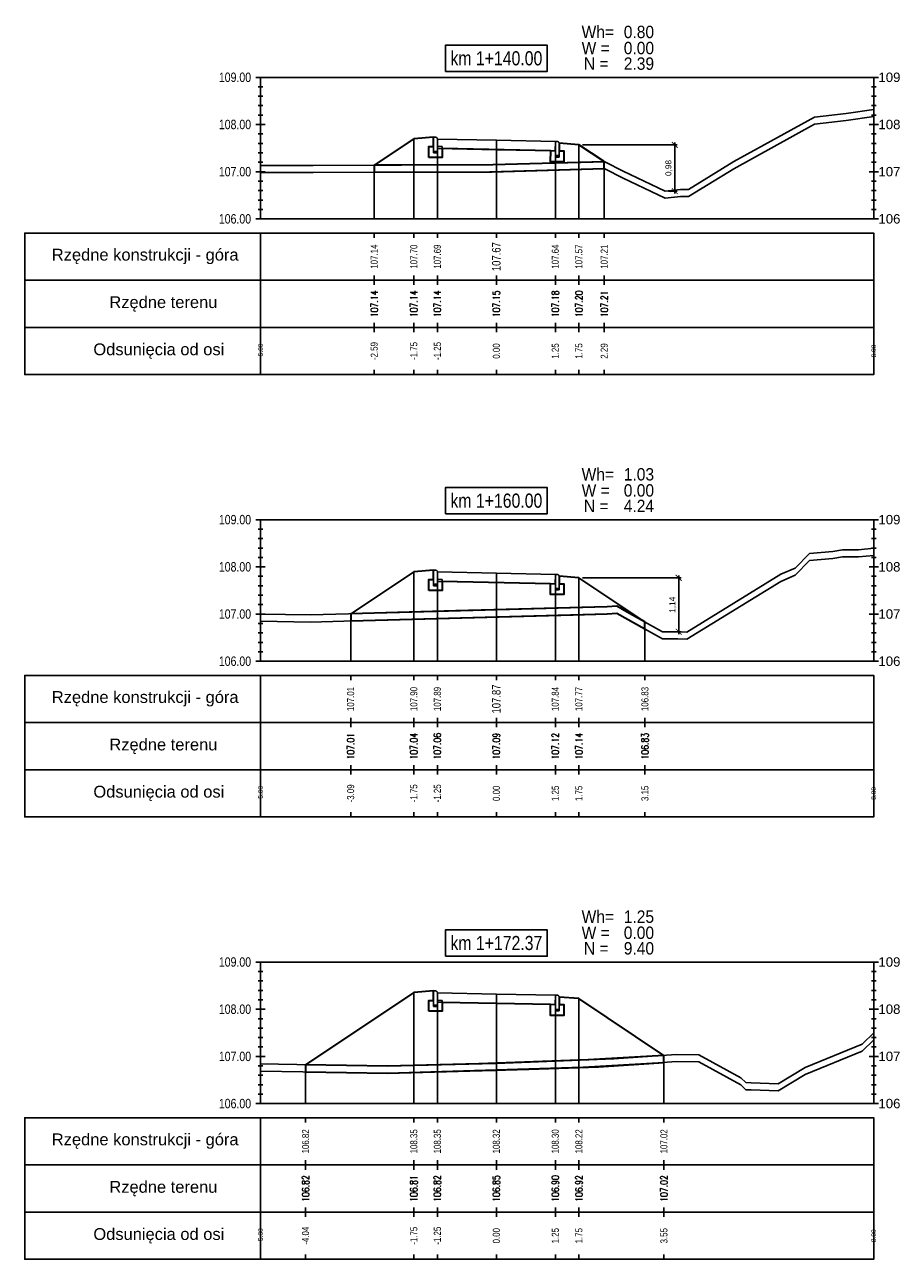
# Model space of a CAD drawing. Extents: x 7537626 to 7538805, y 5722894 to 5725486.
# Tile 62 of 105: x 7538436 to 7538455, y 5725456 to 5725482. Entities that reach past the tile are written whole.
import ezdxf

# ---------------------------------------------------------------- set-up
doc = ezdxf.new("R2010")
doc.units = 0
doc.header["$PDMODE"] = 35
doc.header["$PDSIZE"] = 0.3
for name, color, linetype in [('C-DROGI-PROFILE', 7, 'Continuous'), ('C-DROGI-PROFILE-ETYKIETY', 7, 'Continuous'), ('C-DROGI-PRZEKROJE-ETYKIETY', 7, 'Continuous'), ('C-POPRZECZKA-przekrój', 2, 'Continuous'), ('C-POPRZECZKA-widok', 1, 'Continuous')]:
    doc.layers.add(name, color=color, linetype=linetype)
for name, color, linetype, true_color in [('C-humus', 7, 'Continuous', 0x003df5), ('C-Teren', 7, 'Continuous', 0x008521), ('poprzeczki', 7, 'Continuous', 0x0000d6)]:
    doc.layers.add(name, color=color, linetype=linetype, true_color=true_color)
doc.layers.add('D-1.pow. hum.', color=7, linetype='Continuous', lineweight=30, plot=False)
doc.layers.add('D-3.nasyp', color=4, linetype='Continuous', lineweight=30, plot=False)
doc.layers.add('D-roboty-ziemne-opis', color=2, linetype='Continuous', lineweight=30)
doc.styles.add('2mm08', font='arial.ttf', dxfattribs={"width": 0.8})
doc.styles.add('opis_50', font='arial.ttf', dxfattribs={"height": 0.125})
doc.styles.get("Standard").update_dxf_attribs({"font": 'arial.ttf'})
doc.dimstyles.new('OPIS_50', dxfattribs={"dimscale": 0.5, "dimtxt": 0.125, "dimasz": 0.25, "dimexe": 0.1, "dimexo": 0.15, "dimgap": 0.1, "dimtad": 1, "dimzin": 0, "dimtxsty": 'opis_50', "dimblk": 'ARCHTICK', "dimcen": 0.15, "dimdle": 0.1, "dimaunit": 2, "dimadec": 4, "dimazin": 0, "dimtfac": 1, "dimtmove": 0, "dimatfit": 3, "dimfxl": 1, "dimarcsym": 0})

# ---------------------------------------------------------------- blocks, each defined once
blk = doc.blocks.new('_ArchTick')
at = {"color": 0, "linetype": 'ByBlock', "const_width": 0.15}
blk.add_lwpolyline([(-0.5, -0.5), (0.5, 0.5)], dxfattribs=at)
blk = doc.blocks.new('*D31')
at = {"layer": 'Defpoints', "color": 0, "transparency": 16777216}
for p in [(7538448.225, 5725479.604), (7538450.05, 5725478.625), (7538450.258, 5725478.625)]:
    blk.add_point(p, dxfattribs=at)
at = {"layer": 'poprzeczki', "color": 0, "lineweight": -2, "transparency": 16777216}
for p, q in [((7538450.258, 5725479.654), (7538450.258, 5725478.575)), ((7538448.3, 5725479.604), (7538450.308, 5725479.604)), ((7538450.125, 5725478.625), (7538450.308, 5725478.625))]:
    blk.add_line(p, q, dxfattribs=at)
at = {"layer": 'poprzeczki', "color": 0, "lineweight": -2, "transparency": 16777216, "xscale": 0.125, "yscale": 0.125, "zscale": 0.125}
for p, rotation in [((7538450.258, 5725479.604), 90), ((7538450.258, 5725478.625), 270)]:
    blk.add_blockref('_ArchTick', p, dxfattribs=dict(at, rotation=rotation))
at = {"layer": 'poprzeczki', "color": 0, "transparency": 16777216, "insert": (7538450.133, 5725479.115), "char_height": 0.125, "attachment_point": 5, "rotation": 90, "style": 'opis_50'}
blk.add_mtext('0,98', dxfattribs=at)
blk = doc.blocks.new('*D92')
at = {"layer": 'Defpoints', "color": 0, "transparency": 16777216}
for p in [(7538448.225, 5725470.429), (7538450, 5725469.287), (7538450.34, 5725469.287)]:
    blk.add_point(p, dxfattribs=at)
at = {"layer": 'poprzeczki', "color": 0, "lineweight": -2, "transparency": 16777216}
for p, q in [((7538450.34, 5725470.479), (7538450.34, 5725469.237)), ((7538448.3, 5725470.429), (7538450.39, 5725470.429)), ((7538450.075, 5725469.287), (7538450.39, 5725469.287))]:
    blk.add_line(p, q, dxfattribs=at)
at = {"layer": 'poprzeczki', "color": 0, "lineweight": -2, "transparency": 16777216, "xscale": 0.125, "yscale": 0.125, "zscale": 0.125}
for p, rotation in [((7538450.34, 5725470.429), 90), ((7538450.34, 5725469.287), 270)]:
    blk.add_blockref('_ArchTick', p, dxfattribs=dict(at, rotation=rotation))
at = {"layer": 'poprzeczki', "color": 0, "transparency": 16777216, "insert": (7538450.215, 5725469.858), "char_height": 0.125, "attachment_point": 5, "rotation": 90, "style": 'opis_50'}
blk.add_mtext('1,14', dxfattribs=at)

msp = doc.modelspace()

# ---------------------------------------------------------------- linework, layer by layer
at = {"layer": 'C-DROGI-PROFILE', "color": 7, "linetype": 'Continuous', "lineweight": -3}
for p, q in [((7538443.885, 5725477.736), (7538443.885, 5725477.636)), ((7538444.725, 5725477.736), (7538444.725, 5725477.636)), ((7538445.225, 5725477.736), (7538445.225, 5725477.636)), ((7538446.475, 5725477.736), (7538446.475, 5725477.636)), ((7538447.725, 5725477.736), (7538447.725, 5725477.636)), ((7538448.225, 5725477.736), (7538448.225, 5725477.636)), ((7538448.761, 5725477.736), (7538448.761, 5725477.636)), ((7538443.885, 5725476.736), (7538443.885, 5725476.836)), ((7538443.885, 5725476.736), (7538443.885, 5725476.636)), ((7538444.725, 5725476.736), (7538444.725, 5725476.836)), ((7538444.725, 5725476.736), (7538444.725, 5725476.636)), ((7538445.225, 5725476.736), (7538445.225, 5725476.836)), ((7538445.225, 5725476.736), (7538445.225, 5725476.636)), ((7538446.475, 5725476.736), (7538446.475, 5725476.836)), ((7538446.475, 5725476.736), (7538446.475, 5725476.636)), ((7538447.725, 5725476.736), (7538447.725, 5725476.836)), ((7538447.725, 5725476.736), (7538447.725, 5725476.636)), ((7538448.225, 5725476.736), (7538448.225, 5725476.836)), ((7538448.225, 5725476.736), (7538448.225, 5725476.636)), ((7538448.761, 5725476.736), (7538448.761, 5725476.836)), ((7538448.761, 5725476.736), (7538448.761, 5725476.636)), ((7538443.885, 5725475.736), (7538443.885, 5725475.836)), ((7538443.885, 5725475.736), (7538443.885, 5725475.636)), ((7538444.725, 5725475.736), (7538444.725, 5725475.836)), ((7538444.725, 5725475.736), (7538444.725, 5725475.636)), ((7538445.225, 5725475.736), (7538445.225, 5725475.836)), ((7538445.225, 5725475.736), (7538445.225, 5725475.636)), ((7538446.475, 5725475.736), (7538446.475, 5725475.836)), ((7538446.475, 5725475.736), (7538446.475, 5725475.636)), ((7538447.725, 5725475.736), (7538447.725, 5725475.836)), ((7538447.725, 5725475.736), (7538447.725, 5725475.636)), ((7538448.225, 5725475.736), (7538448.225, 5725475.836)), ((7538448.225, 5725475.736), (7538448.225, 5725475.636)), ((7538448.761, 5725475.736), (7538448.761, 5725475.836)), ((7538448.761, 5725475.736), (7538448.761, 5725475.636)), ((7538443.885, 5725474.736), (7538443.885, 5725474.836)), ((7538444.725, 5725474.736), (7538444.725, 5725474.836)), ((7538445.225, 5725474.736), (7538445.225, 5725474.836)), ((7538446.475, 5725474.736), (7538446.475, 5725474.836)), ((7538447.725, 5725474.736), (7538447.725, 5725474.836)), ((7538448.225, 5725474.736), (7538448.225, 5725474.836)), ((7538448.761, 5725474.736), (7538448.761, 5725474.836)), ((7538443.386, 5725468.361), (7538443.386, 5725468.261)), ((7538444.725, 5725468.361), (7538444.725, 5725468.261)), ((7538445.225, 5725468.361), (7538445.225, 5725468.261)), ((7538446.475, 5725468.361), (7538446.475, 5725468.261)), ((7538447.725, 5725468.361), (7538447.725, 5725468.261)), ((7538448.225, 5725468.361), (7538448.225, 5725468.261)), ((7538449.625, 5725468.361), (7538449.625, 5725468.261)), ((7538443.386, 5725467.361), (7538443.386, 5725467.461)), ((7538443.386, 5725467.361), (7538443.386, 5725467.261)), ((7538444.725, 5725467.361), (7538444.725, 5725467.461)), ((7538444.725, 5725467.361), (7538444.725, 5725467.261)), ((7538445.225, 5725467.361), (7538445.225, 5725467.461)), ((7538445.225, 5725467.361), (7538445.225, 5725467.261)), ((7538446.475, 5725467.361), (7538446.475, 5725467.461)), ((7538446.475, 5725467.361), (7538446.475, 5725467.261)), ((7538447.725, 5725467.361), (7538447.725, 5725467.461)), ((7538447.725, 5725467.361), (7538447.725, 5725467.261)), ((7538448.225, 5725467.361), (7538448.225, 5725467.461)), ((7538448.225, 5725467.361), (7538448.225, 5725467.261)), ((7538449.625, 5725467.361), (7538449.625, 5725467.461)), ((7538449.625, 5725467.361), (7538449.625, 5725467.261)), ((7538443.386, 5725466.361), (7538443.386, 5725466.461)), ((7538443.386, 5725466.361), (7538443.386, 5725466.261)), ((7538444.725, 5725466.361), (7538444.725, 5725466.461)), ((7538444.725, 5725466.361), (7538444.725, 5725466.261)), ((7538445.225, 5725466.361), (7538445.225, 5725466.461)), ((7538445.225, 5725466.361), (7538445.225, 5725466.261)), ((7538446.475, 5725466.361), (7538446.475, 5725466.461)), ((7538446.475, 5725466.361), (7538446.475, 5725466.261)), ((7538447.725, 5725466.361), (7538447.725, 5725466.461)), ((7538447.725, 5725466.361), (7538447.725, 5725466.261)), ((7538448.225, 5725466.361), (7538448.225, 5725466.461)), ((7538448.225, 5725466.361), (7538448.225, 5725466.261)), ((7538449.625, 5725466.361), (7538449.625, 5725466.461)), ((7538449.625, 5725466.361), (7538449.625, 5725466.261)), ((7538443.386, 5725465.361), (7538443.386, 5725465.461)), ((7538444.725, 5725465.361), (7538444.725, 5725465.461)), ((7538445.225, 5725465.361), (7538445.225, 5725465.461)), ((7538446.475, 5725465.361), (7538446.475, 5725465.461)), ((7538447.725, 5725465.361), (7538447.725, 5725465.461)), ((7538448.225, 5725465.361), (7538448.225, 5725465.461)), ((7538449.625, 5725465.361), (7538449.625, 5725465.461)), ((7538442.43, 5725458.986), (7538442.43, 5725458.886)), ((7538444.725, 5725458.986), (7538444.725, 5725458.886)), ((7538445.225, 5725458.986), (7538445.225, 5725458.886)), ((7538446.475, 5725458.986), (7538446.475, 5725458.886)), ((7538447.725, 5725458.986), (7538447.725, 5725458.886)), ((7538448.225, 5725458.986), (7538448.225, 5725458.886)), ((7538450.028, 5725458.986), (7538450.028, 5725458.886)), ((7538442.43, 5725457.986), (7538442.43, 5725458.086)), ((7538442.43, 5725457.986), (7538442.43, 5725457.886)), ((7538444.725, 5725457.986), (7538444.725, 5725458.086)), ((7538444.725, 5725457.986), (7538444.725, 5725457.886)), ((7538445.225, 5725457.986), (7538445.225, 5725458.086)), ((7538445.225, 5725457.986), (7538445.225, 5725457.886)), ((7538446.475, 5725457.986), (7538446.475, 5725458.086)), ((7538446.475, 5725457.986), (7538446.475, 5725457.886)), ((7538447.725, 5725457.986), (7538447.725, 5725458.086)), ((7538447.725, 5725457.986), (7538447.725, 5725457.886)), ((7538448.225, 5725457.986), (7538448.225, 5725458.086)), ((7538448.225, 5725457.986), (7538448.225, 5725457.886)), ((7538450.028, 5725457.986), (7538450.028, 5725458.086)), ((7538450.028, 5725457.986), (7538450.028, 5725457.886)), ((7538442.43, 5725456.986), (7538442.43, 5725457.086)), ((7538442.43, 5725456.986), (7538442.43, 5725456.886)), ((7538444.725, 5725456.986), (7538444.725, 5725457.086)), ((7538444.725, 5725456.986), (7538444.725, 5725456.886)), ((7538445.225, 5725456.986), (7538445.225, 5725457.086)), ((7538445.225, 5725456.986), (7538445.225, 5725456.886)), ((7538446.475, 5725456.986), (7538446.475, 5725457.086)), ((7538446.475, 5725456.986), (7538446.475, 5725456.886)), ((7538447.725, 5725456.986), (7538447.725, 5725457.086)), ((7538447.725, 5725456.986), (7538447.725, 5725456.886)), ((7538448.225, 5725456.986), (7538448.225, 5725457.086)), ((7538448.225, 5725456.986), (7538448.225, 5725456.886)), ((7538450.028, 5725456.986), (7538450.028, 5725457.086)), ((7538450.028, 5725456.986), (7538450.028, 5725456.886)), ((7538442.43, 5725455.986), (7538442.43, 5725456.086)), ((7538444.725, 5725455.986), (7538444.725, 5725456.086)), ((7538445.225, 5725455.986), (7538445.225, 5725456.086)), ((7538446.475, 5725455.986), (7538446.475, 5725456.086)), ((7538447.725, 5725455.986), (7538447.725, 5725456.086)), ((7538448.225, 5725455.986), (7538448.225, 5725456.086)), ((7538450.028, 5725455.986), (7538450.028, 5725456.086))]:
    msp.add_line(p, q, dxfattribs=at)
at = {"layer": 'C-DROGI-PROFILE', "color": 1, "linetype": 'Continuous', "lineweight": -3}
for points in [[(7538441.475, 5725476.736), (7538441.475, 5725477.736), (7538436.475, 5725477.736), (7538436.475, 5725476.736)], [(7538441.475, 5725476.736), (7538454.475, 5725476.736), (7538454.475, 5725477.736), (7538441.475, 5725477.736)], [(7538441.475, 5725475.736), (7538441.475, 5725476.736), (7538436.475, 5725476.736), (7538436.475, 5725475.736)], [(7538441.475, 5725475.736), (7538454.475, 5725475.736), (7538454.475, 5725476.736), (7538441.475, 5725476.736)], [(7538441.475, 5725474.736), (7538441.475, 5725475.736), (7538436.475, 5725475.736), (7538436.475, 5725474.736)], [(7538441.475, 5725474.736), (7538454.475, 5725474.736), (7538454.475, 5725475.736), (7538441.475, 5725475.736)], [(7538441.475, 5725467.361), (7538441.475, 5725468.361), (7538436.475, 5725468.361), (7538436.475, 5725467.361)], [(7538441.475, 5725467.361), (7538454.475, 5725467.361), (7538454.475, 5725468.361), (7538441.475, 5725468.361)], [(7538441.475, 5725466.361), (7538441.475, 5725467.361), (7538436.475, 5725467.361), (7538436.475, 5725466.361)], [(7538441.475, 5725466.361), (7538454.475, 5725466.361), (7538454.475, 5725467.361), (7538441.475, 5725467.361)], [(7538441.475, 5725465.361), (7538441.475, 5725466.361), (7538436.475, 5725466.361), (7538436.475, 5725465.361)], [(7538441.475, 5725465.361), (7538454.475, 5725465.361), (7538454.475, 5725466.361), (7538441.475, 5725466.361)], [(7538441.475, 5725457.986), (7538441.475, 5725458.986), (7538436.475, 5725458.986), (7538436.475, 5725457.986)], [(7538441.475, 5725457.986), (7538454.475, 5725457.986), (7538454.475, 5725458.986), (7538441.475, 5725458.986)], [(7538441.475, 5725456.986), (7538441.475, 5725457.986), (7538436.475, 5725457.986), (7538436.475, 5725456.986)], [(7538441.475, 5725456.986), (7538454.475, 5725456.986), (7538454.475, 5725457.986), (7538441.475, 5725457.986)], [(7538441.475, 5725455.986), (7538441.475, 5725456.986), (7538436.475, 5725456.986), (7538436.475, 5725455.986)], [(7538441.475, 5725455.986), (7538454.475, 5725455.986), (7538454.475, 5725456.986), (7538441.475, 5725456.986)]]:
    msp.add_3dface(points, dxfattribs=at)
at = {"layer": 'C-DROGI-PRZEKROJE-ETYKIETY', "color": 1, "linetype": 'Continuous', "lineweight": -3}
for p, q in [((7538444.725, 5725479.734), (7538444.725, 5725478.036)), ((7538445.225, 5725479.728), (7538445.225, 5725478.036)), ((7538446.475, 5725479.703), (7538446.475, 5725478.036)), ((7538447.725, 5725479.678), (7538447.725, 5725478.036)), ((7538448.225, 5725479.604), (7538448.225, 5725478.036)), ((7538443.885, 5725479.174), (7538443.885, 5725478.036)), ((7538448.761, 5725479.246), (7538448.761, 5725478.036)), ((7538444.725, 5725470.559), (7538444.725, 5725468.661)), ((7538445.225, 5725470.553), (7538445.225, 5725468.661)), ((7538446.475, 5725470.528), (7538446.475, 5725468.661)), ((7538447.725, 5725470.503), (7538447.725, 5725468.661)), ((7538448.225, 5725470.429), (7538448.225, 5725468.661)), ((7538443.386, 5725469.667), (7538443.386, 5725468.661)), ((7538449.625, 5725469.496), (7538449.625, 5725468.661)), ((7538444.725, 5725461.641), (7538444.725, 5725459.286)), ((7538445.225, 5725461.634), (7538445.225, 5725459.286)), ((7538446.475, 5725461.609), (7538446.475, 5725459.286)), ((7538447.725, 5725461.584), (7538447.725, 5725459.286)), ((7538448.225, 5725461.511), (7538448.225, 5725459.286)), ((7538450.028, 5725460.309), (7538450.028, 5725459.286)), ((7538442.43, 5725460.111), (7538442.43, 5725459.286))]:
    msp.add_line(p, q, dxfattribs=at)
at = {"layer": 'C-humus'}
for p, q in [((7538453.89, 5725480.123), (7538454.475, 5725480.204)), ((7538451.508, 5725479.1), (7538453.221, 5725480.041)), ((7538453.221, 5725480.041), (7538453.89, 5725480.123)), ((7538446.335, 5725479.032), (7538448.269, 5725479.085)), ((7538448.269, 5725479.085), (7538448.771, 5725479.096)), ((7538448.771, 5725479.096), (7538449.162, 5725478.897)), ((7538450.546, 5725478.511), (7538451.508, 5725479.1)), ((7538441.475, 5725479.019), (7538442.589, 5725479.02)), ((7538442.589, 5725479.02), (7538446.335, 5725479.032)), ((7538449.162, 5725478.897), (7538450.05, 5725478.475)), ((7538450.05, 5725478.475), (7538450.378, 5725478.511)), ((7538450.378, 5725478.511), (7538450.546, 5725478.511)), ((7538452.808, 5725470.483), (7538453.111, 5725470.794)), ((7538453.111, 5725470.794), (7538453.607, 5725470.838)), ((7538453.607, 5725470.838), (7538453.811, 5725470.871)), ((7538453.811, 5725470.871), (7538454.154, 5725470.873)), ((7538454.154, 5725470.873), (7538454.475, 5725470.905)), ((7538452.506, 5725470.355), (7538452.808, 5725470.483)), ((7538450.51, 5725469.13), (7538452.506, 5725470.355)), ((7538448.822, 5725469.664), (7538449.029, 5725469.681)), ((7538449.029, 5725469.681), (7538449.237, 5725469.561)), ((7538441.475, 5725469.508), (7538442.531, 5725469.493)), ((7538442.531, 5725469.493), (7538444.418, 5725469.545)), ((7538444.418, 5725469.545), (7538448.822, 5725469.664)), ((7538449.237, 5725469.561), (7538450, 5725469.137)), ((7538450, 5725469.137), (7538450.322, 5725469.136)), ((7538450.322, 5725469.136), (7538450.51, 5725469.13)), ((7538454.233, 5725460.395), (7538454.475, 5725460.636)), ((7538453.023, 5725459.901), (7538454.233, 5725460.395)), ((7538444.168, 5725459.931), (7538446.463, 5725459.986)), ((7538446.463, 5725459.986), (7538446.475, 5725459.986)), ((7538446.475, 5725459.986), (7538448.968, 5725460.082)), ((7538448.968, 5725460.082), (7538450.286, 5725460.177)), ((7538450.286, 5725460.177), (7538450.765, 5725460.173)), ((7538450.765, 5725460.173), (7538451.655, 5725459.683)), ((7538441.475, 5725459.977), (7538444.168, 5725459.931)), ((7538452.447, 5725459.557), (7538453.023, 5725459.901)), ((7538451.655, 5725459.683), (7538451.765, 5725459.581)), ((7538451.765, 5725459.581), (7538451.877, 5725459.578)), ((7538451.877, 5725459.578), (7538452.447, 5725459.557))]:
    msp.add_line(p, q, dxfattribs=at)
at = {"layer": 'C-POPRZECZKA-przekrój', "color": 2, "linetype": 'Continuous', "lineweight": -3}
for p, q in [((7538443.885, 5725479.174), (7538444.725, 5725479.734)), ((7538444.725, 5725479.734), (7538445.145, 5725479.768)), ((7538445.185, 5725479.768), (7538445.145, 5725479.768)), ((7538445.145, 5725479.768), (7538445.145, 5725479.438)), ((7538445.19, 5725479.767), (7538445.185, 5725479.768)), ((7538445.199, 5725479.765), (7538445.19, 5725479.767)), ((7538445.207, 5725479.761), (7538445.199, 5725479.765)), ((7538445.213, 5725479.756), (7538445.207, 5725479.761)), ((7538445.218, 5725479.751), (7538445.213, 5725479.756)), ((7538445.222, 5725479.743), (7538445.218, 5725479.751)), ((7538445.224, 5725479.735), (7538445.222, 5725479.743)), ((7538445.225, 5725479.728), (7538445.224, 5725479.735)), ((7538445.225, 5725479.728), (7538446.475, 5725479.703)), ((7538445.225, 5725479.728), (7538445.226, 5725479.528)), ((7538445.225, 5725479.438), (7538445.225, 5725479.728)), ((7538445.225, 5725479.728), (7538445.225, 5725479.568)), ((7538446.475, 5725479.503), (7538446.475, 5725479.703)), ((7538446.475, 5725479.703), (7538447.725, 5725479.678)), ((7538447.725, 5725479.678), (7538447.724, 5725479.478)), ((7538447.765, 5725479.678), (7538447.725, 5725479.678)), ((7538447.725, 5725479.678), (7538447.725, 5725479.348)), ((7538447.77, 5725479.677), (7538447.765, 5725479.678)), ((7538447.779, 5725479.675), (7538447.77, 5725479.677)), ((7538447.787, 5725479.671), (7538447.779, 5725479.675)), ((7538447.793, 5725479.666), (7538447.787, 5725479.671)), ((7538447.798, 5725479.661), (7538447.793, 5725479.666)), ((7538447.802, 5725479.653), (7538447.798, 5725479.661)), ((7538447.804, 5725479.645), (7538447.802, 5725479.653)), ((7538447.805, 5725479.638), (7538447.804, 5725479.645)), ((7538447.805, 5725479.348), (7538447.805, 5725479.638)), ((7538447.805, 5725479.638), (7538447.805, 5725479.478)), ((7538447.805, 5725479.638), (7538448.225, 5725479.604)), ((7538445.045, 5725479.338), (7538445.045, 5725479.568)), ((7538445.045, 5725479.568), (7538445.145, 5725479.568)), ((7538445.145, 5725479.568), (7538445.145, 5725479.468)), ((7538445.145, 5725479.468), (7538445.225, 5725479.468)), ((7538445.145, 5725479.438), (7538445.225, 5725479.438)), ((7538445.225, 5725479.568), (7538445.325, 5725479.568)), ((7538445.226, 5725479.528), (7538446.475, 5725479.503)), ((7538445.325, 5725479.568), (7538445.325, 5725479.338)), ((7538446.475, 5725479.503), (7538447.724, 5725479.478)), ((7538447.625, 5725479.248), (7538447.625, 5725479.478)), ((7538447.625, 5725479.478), (7538447.725, 5725479.478)), ((7538447.725, 5725479.478), (7538447.725, 5725479.378)), ((7538447.725, 5725479.378), (7538447.805, 5725479.378)), ((7538447.725, 5725479.348), (7538447.805, 5725479.348)), ((7538447.805, 5725479.478), (7538447.905, 5725479.478)), ((7538447.905, 5725479.478), (7538447.905, 5725479.248)), ((7538448.225, 5725479.604), (7538448.761, 5725479.246)), ((7538445.325, 5725479.338), (7538445.045, 5725479.338)), ((7538447.905, 5725479.248), (7538447.625, 5725479.248)), ((7538443.386, 5725469.667), (7538444.725, 5725470.559)), ((7538444.725, 5725470.559), (7538445.145, 5725470.593)), ((7538445.185, 5725470.593), (7538445.145, 5725470.593)), ((7538445.145, 5725470.593), (7538445.145, 5725470.263)), ((7538445.19, 5725470.592), (7538445.185, 5725470.593)), ((7538445.199, 5725470.59), (7538445.19, 5725470.592)), ((7538445.207, 5725470.586), (7538445.199, 5725470.59)), ((7538445.213, 5725470.581), (7538445.207, 5725470.586)), ((7538445.218, 5725470.576), (7538445.213, 5725470.581)), ((7538445.222, 5725470.568), (7538445.218, 5725470.576)), ((7538445.224, 5725470.56), (7538445.222, 5725470.568)), ((7538445.225, 5725470.553), (7538445.224, 5725470.56)), ((7538445.225, 5725470.553), (7538446.475, 5725470.528)), ((7538445.225, 5725470.553), (7538445.226, 5725470.353)), ((7538445.225, 5725470.263), (7538445.225, 5725470.553)), ((7538445.225, 5725470.553), (7538445.225, 5725470.393)), ((7538446.475, 5725470.328), (7538446.475, 5725470.528)), ((7538446.475, 5725470.528), (7538447.725, 5725470.503)), ((7538447.725, 5725470.503), (7538447.724, 5725470.303)), ((7538447.765, 5725470.503), (7538447.725, 5725470.503)), ((7538447.725, 5725470.503), (7538447.725, 5725470.173)), ((7538447.77, 5725470.502), (7538447.765, 5725470.503)), ((7538447.779, 5725470.5), (7538447.77, 5725470.502)), ((7538447.787, 5725470.496), (7538447.779, 5725470.5)), ((7538447.793, 5725470.491), (7538447.787, 5725470.496)), ((7538447.798, 5725470.486), (7538447.793, 5725470.491)), ((7538447.802, 5725470.478), (7538447.798, 5725470.486)), ((7538447.804, 5725470.47), (7538447.802, 5725470.478)), ((7538447.805, 5725470.463), (7538447.804, 5725470.47)), ((7538447.805, 5725470.173), (7538447.805, 5725470.463)), ((7538447.805, 5725470.463), (7538447.805, 5725470.303)), ((7538447.805, 5725470.463), (7538448.225, 5725470.429)), ((7538445.045, 5725470.163), (7538445.045, 5725470.393)), ((7538445.045, 5725470.393), (7538445.145, 5725470.393)), ((7538445.145, 5725470.393), (7538445.145, 5725470.293)), ((7538445.145, 5725470.293), (7538445.225, 5725470.293)), ((7538445.145, 5725470.263), (7538445.225, 5725470.263)), ((7538445.225, 5725470.393), (7538445.325, 5725470.393)), ((7538445.226, 5725470.353), (7538446.475, 5725470.328)), ((7538445.325, 5725470.393), (7538445.325, 5725470.163)), ((7538446.475, 5725470.328), (7538447.724, 5725470.303)), ((7538447.625, 5725470.073), (7538447.625, 5725470.303)), ((7538447.625, 5725470.303), (7538447.725, 5725470.303)), ((7538447.725, 5725470.303), (7538447.725, 5725470.203)), ((7538447.725, 5725470.203), (7538447.805, 5725470.203)), ((7538447.805, 5725470.303), (7538447.905, 5725470.303)), ((7538447.905, 5725470.303), (7538447.905, 5725470.073)), ((7538448.225, 5725470.429), (7538449.625, 5725469.496)), ((7538445.325, 5725470.163), (7538445.045, 5725470.163)), ((7538447.905, 5725470.073), (7538447.625, 5725470.073)), ((7538447.725, 5725470.173), (7538447.805, 5725470.173)), ((7538442.43, 5725460.111), (7538444.725, 5725461.641)), ((7538444.725, 5725461.641), (7538445.145, 5725461.674)), ((7538445.185, 5725461.674), (7538445.145, 5725461.674)), ((7538445.145, 5725461.674), (7538445.145, 5725461.344)), ((7538445.19, 5725461.674), (7538445.185, 5725461.674)), ((7538445.199, 5725461.672), (7538445.19, 5725461.674)), ((7538445.207, 5725461.667), (7538445.199, 5725461.672)), ((7538445.213, 5725461.662), (7538445.207, 5725461.667)), ((7538445.218, 5725461.657), (7538445.213, 5725461.662)), ((7538445.222, 5725461.65), (7538445.218, 5725461.657)), ((7538445.224, 5725461.641), (7538445.222, 5725461.65)), ((7538445.225, 5725461.634), (7538445.224, 5725461.641)), ((7538445.225, 5725461.634), (7538446.475, 5725461.609)), ((7538445.225, 5725461.634), (7538445.226, 5725461.434)), ((7538445.225, 5725461.344), (7538445.225, 5725461.634)), ((7538445.225, 5725461.634), (7538445.225, 5725461.474)), ((7538446.475, 5725461.409), (7538446.475, 5725461.609)), ((7538446.475, 5725461.609), (7538447.725, 5725461.584)), ((7538447.725, 5725461.584), (7538447.724, 5725461.384)), ((7538447.765, 5725461.584), (7538447.725, 5725461.584)), ((7538447.725, 5725461.584), (7538447.725, 5725461.254)), ((7538447.77, 5725461.584), (7538447.765, 5725461.584)), ((7538447.779, 5725461.582), (7538447.77, 5725461.584)), ((7538447.787, 5725461.577), (7538447.779, 5725461.582)), ((7538447.793, 5725461.572), (7538447.787, 5725461.577)), ((7538447.798, 5725461.567), (7538447.793, 5725461.572)), ((7538447.802, 5725461.56), (7538447.798, 5725461.567)), ((7538447.804, 5725461.551), (7538447.802, 5725461.56)), ((7538445.045, 5725461.244), (7538445.045, 5725461.474)), ((7538445.045, 5725461.474), (7538445.145, 5725461.474)), ((7538445.145, 5725461.474), (7538445.145, 5725461.374)), ((7538445.145, 5725461.374), (7538445.225, 5725461.374)), ((7538445.145, 5725461.344), (7538445.225, 5725461.344)), ((7538445.225, 5725461.474), (7538445.325, 5725461.474)), ((7538445.226, 5725461.434), (7538446.475, 5725461.409)), ((7538445.325, 5725461.474), (7538445.325, 5725461.244)), ((7538446.475, 5725461.409), (7538447.724, 5725461.384)), ((7538447.625, 5725461.154), (7538447.625, 5725461.384)), ((7538447.625, 5725461.384), (7538447.725, 5725461.384)), ((7538447.725, 5725461.384), (7538447.725, 5725461.284)), ((7538447.805, 5725461.544), (7538447.804, 5725461.551)), ((7538447.805, 5725461.254), (7538447.805, 5725461.544)), ((7538447.805, 5725461.544), (7538447.805, 5725461.384)), ((7538447.805, 5725461.544), (7538448.225, 5725461.511)), ((7538447.805, 5725461.384), (7538447.905, 5725461.384)), ((7538447.905, 5725461.384), (7538447.905, 5725461.154)), ((7538448.225, 5725461.511), (7538450.028, 5725460.309)), ((7538445.325, 5725461.244), (7538445.045, 5725461.244)), ((7538447.905, 5725461.154), (7538447.625, 5725461.154)), ((7538447.725, 5725461.284), (7538447.805, 5725461.284)), ((7538447.725, 5725461.254), (7538447.805, 5725461.254))]:
    msp.add_line(p, q, dxfattribs=at)
at = {"layer": 'C-POPRZECZKA-widok', "color": 1, "linetype": 'Continuous', "lineweight": -3}
for p, q in [((7538441.375, 5725481.036), (7538454.575, 5725481.036)), ((7538441.475, 5725478.036), (7538441.475, 5725481.036)), ((7538454.475, 5725478.036), (7538454.475, 5725481.036)), ((7538441.425, 5725480.836), (7538441.525, 5725480.836)), ((7538454.425, 5725480.836), (7538454.525, 5725480.836)), ((7538441.425, 5725480.636), (7538441.525, 5725480.636)), ((7538441.425, 5725480.436), (7538441.525, 5725480.436)), ((7538454.425, 5725480.636), (7538454.525, 5725480.636)), ((7538454.425, 5725480.436), (7538454.525, 5725480.436)), ((7538441.425, 5725480.236), (7538441.525, 5725480.236)), ((7538454.425, 5725480.236), (7538454.525, 5725480.236)), ((7538441.375, 5725480.036), (7538441.575, 5725480.036)), ((7538441.425, 5725480.036), (7538441.525, 5725480.036)), ((7538454.375, 5725480.036), (7538454.575, 5725480.036)), ((7538454.425, 5725480.036), (7538454.525, 5725480.036)), ((7538441.425, 5725479.836), (7538441.525, 5725479.836)), ((7538441.425, 5725479.636), (7538441.525, 5725479.636)), ((7538454.425, 5725479.836), (7538454.525, 5725479.836)), ((7538454.425, 5725479.636), (7538454.525, 5725479.636)), ((7538441.425, 5725479.436), (7538441.525, 5725479.436)), ((7538454.425, 5725479.436), (7538454.525, 5725479.436)), ((7538441.425, 5725479.236), (7538441.525, 5725479.236)), ((7538454.425, 5725479.236), (7538454.525, 5725479.236)), ((7538441.375, 5725479.036), (7538441.575, 5725479.036)), ((7538441.425, 5725479.036), (7538441.525, 5725479.036)), ((7538441.425, 5725478.836), (7538441.525, 5725478.836)), ((7538454.375, 5725479.036), (7538454.575, 5725479.036)), ((7538454.425, 5725479.036), (7538454.525, 5725479.036)), ((7538454.425, 5725478.836), (7538454.525, 5725478.836)), ((7538441.425, 5725478.636), (7538441.525, 5725478.636)), ((7538454.425, 5725478.636), (7538454.525, 5725478.636)), ((7538441.425, 5725478.436), (7538441.525, 5725478.436)), ((7538454.425, 5725478.436), (7538454.525, 5725478.436)), ((7538441.425, 5725478.236), (7538441.525, 5725478.236)), ((7538454.425, 5725478.236), (7538454.525, 5725478.236)), ((7538441.375, 5725478.036), (7538454.575, 5725478.036)), ((7538441.375, 5725471.661), (7538454.575, 5725471.661)), ((7538441.475, 5725468.661), (7538441.475, 5725471.661)), ((7538454.475, 5725468.661), (7538454.475, 5725471.661)), ((7538441.425, 5725471.461), (7538441.525, 5725471.461)), ((7538441.425, 5725471.261), (7538441.525, 5725471.261)), ((7538454.425, 5725471.461), (7538454.525, 5725471.461)), ((7538454.425, 5725471.261), (7538454.525, 5725471.261)), ((7538441.425, 5725471.061), (7538441.525, 5725471.061)), ((7538454.425, 5725471.061), (7538454.525, 5725471.061)), ((7538441.425, 5725470.861), (7538441.525, 5725470.861)), ((7538454.425, 5725470.861), (7538454.525, 5725470.861)), ((7538441.375, 5725470.661), (7538441.575, 5725470.661)), ((7538441.425, 5725470.661), (7538441.525, 5725470.661)), ((7538441.425, 5725470.461), (7538441.525, 5725470.461)), ((7538454.375, 5725470.661), (7538454.575, 5725470.661)), ((7538454.425, 5725470.661), (7538454.525, 5725470.661)), ((7538454.425, 5725470.461), (7538454.525, 5725470.461)), ((7538441.425, 5725470.261), (7538441.525, 5725470.261)), ((7538454.425, 5725470.261), (7538454.525, 5725470.261)), ((7538441.425, 5725470.061), (7538441.525, 5725470.061)), ((7538454.425, 5725470.061), (7538454.525, 5725470.061)), ((7538441.425, 5725469.861), (7538441.525, 5725469.861)), ((7538454.425, 5725469.861), (7538454.525, 5725469.861)), ((7538441.375, 5725469.661), (7538441.575, 5725469.661)), ((7538441.425, 5725469.661), (7538441.525, 5725469.661)), ((7538441.425, 5725469.461), (7538441.525, 5725469.461)), ((7538454.375, 5725469.661), (7538454.575, 5725469.661)), ((7538454.425, 5725469.661), (7538454.525, 5725469.661)), ((7538454.425, 5725469.461), (7538454.525, 5725469.461)), ((7538441.425, 5725469.261), (7538441.525, 5725469.261)), ((7538454.425, 5725469.261), (7538454.525, 5725469.261)), ((7538441.425, 5725469.061), (7538441.525, 5725469.061)), ((7538454.425, 5725469.061), (7538454.525, 5725469.061)), ((7538441.375, 5725468.661), (7538454.575, 5725468.661)), ((7538441.425, 5725468.861), (7538441.525, 5725468.861)), ((7538454.425, 5725468.861), (7538454.525, 5725468.861)), ((7538441.375, 5725462.286), (7538454.575, 5725462.286)), ((7538441.425, 5725462.086), (7538441.525, 5725462.086)), ((7538441.475, 5725459.286), (7538441.475, 5725462.286)), ((7538454.425, 5725462.086), (7538454.525, 5725462.086)), ((7538454.475, 5725459.286), (7538454.475, 5725462.286)), ((7538441.425, 5725461.886), (7538441.525, 5725461.886)), ((7538454.425, 5725461.886), (7538454.525, 5725461.886)), ((7538441.425, 5725461.686), (7538441.525, 5725461.686)), ((7538454.425, 5725461.686), (7538454.525, 5725461.686)), ((7538441.425, 5725461.486), (7538441.525, 5725461.486)), ((7538454.425, 5725461.486), (7538454.525, 5725461.486)), ((7538441.375, 5725461.286), (7538441.575, 5725461.286)), ((7538441.425, 5725461.286), (7538441.525, 5725461.286)), ((7538441.425, 5725461.086), (7538441.525, 5725461.086)), ((7538454.375, 5725461.286), (7538454.575, 5725461.286)), ((7538454.425, 5725461.286), (7538454.525, 5725461.286)), ((7538454.425, 5725461.086), (7538454.525, 5725461.086)), ((7538441.425, 5725460.886), (7538441.525, 5725460.886)), ((7538454.425, 5725460.886), (7538454.525, 5725460.886)), ((7538441.425, 5725460.686), (7538441.525, 5725460.686)), ((7538454.425, 5725460.686), (7538454.525, 5725460.686)), ((7538441.375, 5725460.286), (7538441.575, 5725460.286)), ((7538441.425, 5725460.486), (7538441.525, 5725460.486)), ((7538441.425, 5725460.286), (7538441.525, 5725460.286)), ((7538454.375, 5725460.286), (7538454.575, 5725460.286)), ((7538454.425, 5725460.486), (7538454.525, 5725460.486)), ((7538454.425, 5725460.286), (7538454.525, 5725460.286)), ((7538441.425, 5725460.086), (7538441.525, 5725460.086)), ((7538454.425, 5725460.086), (7538454.525, 5725460.086)), ((7538441.425, 5725459.886), (7538441.525, 5725459.886)), ((7538454.425, 5725459.886), (7538454.525, 5725459.886)), ((7538441.425, 5725459.686), (7538441.525, 5725459.686)), ((7538441.425, 5725459.486), (7538441.525, 5725459.486)), ((7538454.425, 5725459.686), (7538454.525, 5725459.686)), ((7538454.425, 5725459.486), (7538454.525, 5725459.486)), ((7538441.375, 5725459.286), (7538454.575, 5725459.286))]:
    msp.add_line(p, q, dxfattribs=at)
at = {"layer": 'C-POPRZECZKA-widok', "color": 3, "linetype": 'Continuous', "lineweight": -3}
for points in [[(7538445.395, 5725481.161), (7538447.555, 5725481.161), (7538447.555, 5725481.718), (7538445.395, 5725481.718)], [(7538445.395, 5725471.786), (7538447.555, 5725471.786), (7538447.555, 5725472.343), (7538445.395, 5725472.343)], [(7538445.395, 5725462.411), (7538447.555, 5725462.411), (7538447.555, 5725462.968), (7538445.395, 5725462.968)]]:
    msp.add_3dface(points, dxfattribs=at)
at = {"layer": 'C-Teren'}
for p, q in [((7538451.508, 5725479.25), (7538453.221, 5725480.191)), ((7538453.221, 5725480.191), (7538453.89, 5725480.273)), ((7538453.89, 5725480.273), (7538454.475, 5725480.354)), ((7538441.475, 5725479.169), (7538442.589, 5725479.17)), ((7538442.589, 5725479.17), (7538446.335, 5725479.182)), ((7538446.335, 5725479.182), (7538448.269, 5725479.235)), ((7538448.269, 5725479.235), (7538448.771, 5725479.246)), ((7538448.771, 5725479.246), (7538449.162, 5725479.047)), ((7538450.546, 5725478.661), (7538451.508, 5725479.25)), ((7538449.162, 5725479.047), (7538450.05, 5725478.625)), ((7538450.05, 5725478.625), (7538450.378, 5725478.661)), ((7538450.378, 5725478.661), (7538450.546, 5725478.661)), ((7538453.111, 5725470.944), (7538453.607, 5725470.988)), ((7538453.607, 5725470.988), (7538453.811, 5725471.021)), ((7538453.811, 5725471.021), (7538454.154, 5725471.023)), ((7538454.154, 5725471.023), (7538454.475, 5725471.055)), ((7538452.808, 5725470.633), (7538453.111, 5725470.944)), ((7538450.51, 5725469.28), (7538452.506, 5725470.505)), ((7538452.506, 5725470.505), (7538452.808, 5725470.633)), ((7538442.531, 5725469.643), (7538444.418, 5725469.695)), ((7538444.418, 5725469.695), (7538448.822, 5725469.814)), ((7538448.822, 5725469.814), (7538449.029, 5725469.831)), ((7538449.029, 5725469.831), (7538449.237, 5725469.711)), ((7538449.237, 5725469.711), (7538450, 5725469.287)), ((7538441.475, 5725469.658), (7538442.531, 5725469.643)), ((7538450, 5725469.287), (7538450.322, 5725469.286)), ((7538450.322, 5725469.286), (7538450.51, 5725469.28)), ((7538454.233, 5725460.545), (7538454.475, 5725460.786)), ((7538453.023, 5725460.051), (7538454.233, 5725460.545)), ((7538448.968, 5725460.232), (7538450.286, 5725460.327)), ((7538450.286, 5725460.327), (7538450.765, 5725460.323)), ((7538450.765, 5725460.323), (7538451.655, 5725459.833)), ((7538441.475, 5725460.127), (7538444.168, 5725460.081)), ((7538444.168, 5725460.081), (7538446.463, 5725460.136)), ((7538446.463, 5725460.136), (7538446.475, 5725460.136)), ((7538446.475, 5725460.136), (7538448.968, 5725460.232)), ((7538452.447, 5725459.707), (7538453.023, 5725460.051)), ((7538451.655, 5725459.833), (7538451.765, 5725459.731)), ((7538451.765, 5725459.731), (7538451.877, 5725459.728)), ((7538451.877, 5725459.728), (7538452.447, 5725459.707))]:
    msp.add_line(p, q, dxfattribs=at)
at = {"layer": 'D-1.pow. hum.'}
for points in [[(7538443.885, 5725479.174), (7538443.885, 5725479.024), (7538446.335, 5725479.032), (7538448.761, 5725479.101), (7538448.758, 5725479.246), (7538446.397, 5725479.184), (7538443.885, 5725479.174)], [(7538443.386, 5725469.667), (7538443.386, 5725469.517), (7538448.104, 5725469.645), (7538448.822, 5725469.664), (7538449.029, 5725469.681), (7538449.625, 5725469.346), (7538449.625, 5725469.496), (7538449.029, 5725469.831), (7538448.822, 5725469.814), (7538445.614, 5725469.727), (7538443.386, 5725469.666)], [(7538442.43, 5725460.111), (7538442.43, 5725459.961), (7538444.168, 5725459.931), (7538447.164, 5725460.013), (7538448.64, 5725460.069), (7538450.028, 5725460.159), (7538450.028, 5725460.309), (7538448.422, 5725460.211), (7538446.102, 5725460.127), (7538444.168, 5725460.081), (7538442.43, 5725460.111)]]:
    msp.add_lwpolyline(points, dxfattribs=at)
at = {"layer": 'D-3.nasyp'}
for points in [[(7538445.045, 5725479.338), (7538445.045, 5725479.568), (7538445.145, 5725479.568), (7538445.145, 5725479.768), (7538444.725, 5725479.734), (7538443.885, 5725479.174), (7538443.886, 5725479.024), (7538446.385, 5725479.034), (7538448.761, 5725479.101), (7538448.758, 5725479.253), (7538448.225, 5725479.604), (7538447.805, 5725479.638), (7538447.805, 5725479.478), (7538447.905, 5725479.478), (7538447.905, 5725479.248), (7538447.625, 5725479.248), (7538447.63, 5725479.479), (7538445.325, 5725479.526), (7538445.325, 5725479.338), (7538445.045, 5725479.338)], [(7538445.045, 5725470.163), (7538445.045, 5725470.393), (7538445.145, 5725470.393), (7538445.145, 5725470.593), (7538444.725, 5725470.559), (7538443.386, 5725469.666), (7538443.39, 5725469.517), (7538448.822, 5725469.664), (7538449.029, 5725469.681), (7538449.619, 5725469.349), (7538449.625, 5725469.496), (7538448.225, 5725470.429), (7538447.805, 5725470.463), (7538447.805, 5725470.303), (7538447.905, 5725470.303), (7538447.905, 5725470.073), (7538447.625, 5725470.073), (7538447.625, 5725470.303), (7538445.325, 5725470.351), (7538445.325, 5725470.163), (7538445.045, 5725470.163)], [(7538445.045, 5725461.244), (7538445.045, 5725461.474), (7538445.145, 5725461.474), (7538445.145, 5725461.674), (7538444.725, 5725461.641), (7538442.43, 5725460.111), (7538442.427, 5725459.961), (7538444.168, 5725459.931), (7538448.312, 5725460.057), (7538450.028, 5725460.159), (7538450.028, 5725460.309), (7538448.225, 5725461.511), (7538447.805, 5725461.544), (7538447.805, 5725461.384), (7538447.905, 5725461.384), (7538447.905, 5725461.154), (7538447.625, 5725461.154), (7538447.625, 5725461.384), (7538445.325, 5725461.432), (7538445.325, 5725461.244), (7538445.045, 5725461.244)]]:
    msp.add_lwpolyline(points, dxfattribs=at)

# ---------------------------------------------------------------- texts
at = {"layer": 'C-DROGI-PROFILE', "color": 2}
for s, p in [('Rzędne konstrukcji - góra', (7538437.05, 5725477.153)), ('Rzędne terenu', (7538438.27, 5725476.147)), ('Odsunięcia od osi', (7538437.931, 5725475.147)), ('Rzędne konstrukcji - góra', (7538437.05, 5725467.778)), ('Rzędne terenu', (7538438.27, 5725466.772)), ('Odsunięcia od osi', (7538437.931, 5725465.772)), ('Rzędne konstrukcji - góra', (7538437.05, 5725458.403)), ('Rzędne terenu', (7538438.27, 5725457.397)), ('Odsunięcia od osi', (7538437.931, 5725456.397))]:
    msp.add_text(s, height=0.25, dxfattribs=at).set_placement(p)
at = {"layer": 'C-DROGI-PROFILE-ETYKIETY', "color": 1, "linetype": 'Continuous', "lineweight": -3, "attachment_point": 5, "rotation": 90, "style": '2mm08'}
for s, insert, char_height in [('107.14', (7538443.885, 5725477.236), 0.15), ('107.70', (7538444.725, 5725477.236), 0.15), ('107.69', (7538445.225, 5725477.236), 0.15), ('107.67', (7538446.475, 5725477.236), 0.18), ('107.64', (7538447.725, 5725477.236), 0.15), ('107.57', (7538448.225, 5725477.236), 0.15), ('107.21', (7538448.761, 5725477.236), 0.15), ('{\\Fsimplex.shx|c238;107.14}', (7538443.885, 5725476.236), 0.15), ('{\\Fsimplex.shx|c238;107.14}', (7538444.725, 5725476.236), 0.15), ('{\\Fsimplex.shx|c238;107.14}', (7538445.225, 5725476.236), 0.15), ('{\\Fsimplex.shx|c238;107.15}', (7538446.475, 5725476.236), 0.15), ('{\\Fsimplex.shx|c238;107.18}', (7538447.725, 5725476.236), 0.15), ('{\\Fsimplex.shx|c238;107.20}', (7538448.225, 5725476.236), 0.15), ('{\\Fsimplex.shx|c238;107.21}', (7538448.761, 5725476.236), 0.15), ('-2.59', (7538443.885, 5725475.236), 0.15), ('-1.75', (7538444.725, 5725475.236), 0.15), ('-1.25', (7538445.225, 5725475.236), 0.15), ('0.00', (7538446.475, 5725475.236), 0.15), ('1.25', (7538447.725, 5725475.236), 0.15), ('1.75', (7538448.225, 5725475.236), 0.15), ('2.29', (7538448.761, 5725475.236), 0.15), ('107.01', (7538443.386, 5725467.861), 0.15), ('107.90', (7538444.725, 5725467.861), 0.15), ('107.89', (7538445.225, 5725467.861), 0.15), ('107.87', (7538446.475, 5725467.861), 0.18), ('107.84', (7538447.725, 5725467.861), 0.15), ('107.77', (7538448.225, 5725467.861), 0.15), ('106.83', (7538449.625, 5725467.861), 0.15), ('{\\Fsimplex.shx|c238;107.01}', (7538443.386, 5725466.861), 0.15), ('{\\Fsimplex.shx|c238;107.04}', (7538444.725, 5725466.861), 0.15), ('{\\Fsimplex.shx|c238;107.06}', (7538445.225, 5725466.861), 0.15), ('{\\Fsimplex.shx|c238;107.09}', (7538446.475, 5725466.861), 0.15), ('{\\Fsimplex.shx|c238;107.12}', (7538447.725, 5725466.861), 0.15), ('{\\Fsimplex.shx|c238;107.14}', (7538448.225, 5725466.861), 0.15), ('{\\Fsimplex.shx|c238;106.83}', (7538449.625, 5725466.861), 0.15), ('-3.09', (7538443.386, 5725465.861), 0.15), ('-1.75', (7538444.725, 5725465.861), 0.15), ('-1.25', (7538445.225, 5725465.861), 0.15), ('0.00', (7538446.475, 5725465.861), 0.15), ('1.25', (7538447.725, 5725465.861), 0.15), ('1.75', (7538448.225, 5725465.861), 0.15), ('3.15', (7538449.625, 5725465.861), 0.15), ('106.82', (7538442.43, 5725458.486), 0.15), ('108.35', (7538444.725, 5725458.486), 0.15), ('108.35', (7538445.225, 5725458.486), 0.15), ('108.32', (7538446.475, 5725458.486), 0.15), ('108.30', (7538447.725, 5725458.486), 0.15), ('108.22', (7538448.225, 5725458.486), 0.15), ('107.02', (7538450.028, 5725458.486), 0.15), ('{\\Fsimplex.shx|c238;106.82}', (7538442.43, 5725457.486), 0.15), ('{\\Fsimplex.shx|c238;106.81}', (7538444.725, 5725457.486), 0.15), ('{\\Fsimplex.shx|c238;106.82}', (7538445.225, 5725457.486), 0.15), ('{\\Fsimplex.shx|c238;106.85}', (7538446.475, 5725457.486), 0.15), ('{\\Fsimplex.shx|c238;106.90}', (7538447.725, 5725457.486), 0.15), ('{\\Fsimplex.shx|c238;106.92}', (7538448.225, 5725457.486), 0.15), ('{\\Fsimplex.shx|c238;107.02}', (7538450.028, 5725457.486), 0.15), ('-4.04', (7538442.43, 5725456.486), 0.15), ('-1.75', (7538444.725, 5725456.486), 0.15), ('-1.25', (7538445.225, 5725456.486), 0.15), ('0.00', (7538446.475, 5725456.486), 0.15), ('1.25', (7538447.725, 5725456.486), 0.15), ('1.75', (7538448.225, 5725456.486), 0.15), ('3.55', (7538450.028, 5725456.486), 0.15)]:
    msp.add_mtext(s, dxfattribs=dict(at, insert=insert, char_height=char_height))
at = {"layer": 'C-DROGI-PROFILE-ETYKIETY', "color": 7, "linetype": 'Continuous', "lineweight": -3, "char_height": 0.1, "attachment_point": 5, "rotation": 90, "style": '2mm08'}
for s, insert in [('-5.00', (7538441.475, 5725475.236)), ('8.00', (7538454.475, 5725475.236)), ('-5.00', (7538441.475, 5725465.861)), ('8.00', (7538454.475, 5725465.861)), ('-5.00', (7538441.475, 5725456.486)), ('8.00', (7538454.475, 5725456.486))]:
    msp.add_mtext(s, dxfattribs=dict(at, insert=insert))
at = {"layer": 'C-POPRZECZKA-widok', "color": 3, "linetype": 'Continuous', "lineweight": -3, "char_height": 0.3, "attachment_point": 8, "style": '2mm08'}
for s, insert in [('km 1+140.00', (7538446.475, 5725481.286)), ('km 1+160.00', (7538446.475, 5725471.911)), ('km 1+172.37', (7538446.475, 5725462.536))]:
    msp.add_mtext(s, dxfattribs=dict(at, insert=insert))
at = {"layer": 'C-POPRZECZKA-widok', "color": 1, "linetype": 'Continuous', "lineweight": -3, "char_height": 0.2, "attachment_point": 6, "style": '2mm08'}
for s, insert in [('109.00', (7538441.275, 5725481.036)), ('108.00', (7538441.275, 5725480.036)), ('107.00', (7538441.275, 5725479.036)), ('106.00', (7538441.275, 5725478.036)), ('109.00', (7538441.275, 5725471.661)), ('108.00', (7538441.275, 5725470.661)), ('107.00', (7538441.275, 5725469.661)), ('106.00', (7538441.275, 5725468.661)), ('109.00', (7538441.275, 5725462.286)), ('108.00', (7538441.275, 5725461.286)), ('107.00', (7538441.275, 5725460.286)), ('106.00', (7538441.275, 5725459.286))]:
    msp.add_mtext(s, dxfattribs=dict(at, insert=insert))
at = {"layer": 'C-POPRZECZKA-widok', "color": 1, "linetype": 'Continuous', "lineweight": -3, "char_height": 0.2, "attachment_point": 4}
for s, insert in [('109', (7538454.575, 5725481.036)), ('108', (7538454.575, 5725480.036)), ('107', (7538454.575, 5725479.036)), ('106', (7538454.575, 5725478.036)), ('109', (7538454.575, 5725471.661)), ('108', (7538454.575, 5725470.661)), ('107', (7538454.575, 5725469.661)), ('106', (7538454.575, 5725468.661)), ('109', (7538454.575, 5725462.286)), ('108', (7538454.575, 5725461.286)), ('107', (7538454.575, 5725460.286)), ('106', (7538454.575, 5725459.286))]:
    msp.add_mtext(s, dxfattribs=dict(at, insert=insert))
at = {"layer": 'D-roboty-ziemne-opis', "lineweight": 25, "width": 0.9}
for s, p in [('Wh=', (7538448.282, 5725481.867)), ('0.80', (7538449.176, 5725481.867)), ('W =', (7538448.282, 5725481.526)), ('0.00', (7538449.176, 5725481.526)), ('N =', (7538448.33, 5725481.196)), ('2.39', (7538449.176, 5725481.196)), ('Wh=', (7538448.282, 5725472.492)), ('1.03', (7538449.176, 5725472.492)), ('W =', (7538448.282, 5725472.151)), ('0.00', (7538449.176, 5725472.151)), ('N =', (7538448.33, 5725471.821)), ('4.24', (7538449.176, 5725471.821)), ('Wh=', (7538448.282, 5725463.117)), ('1.25', (7538449.176, 5725463.117)), ('W =', (7538448.282, 5725462.776)), ('0.00', (7538449.176, 5725462.776)), ('N =', (7538448.33, 5725462.446)), ('9.40', (7538449.176, 5725462.446))]:
    msp.add_text(s, height=0.2625, dxfattribs=at).set_placement(p)

# ---------------------------------------------------------------- dimensions: what is measured, and where the dimension line sits
at = {"layer": 'poprzeczki'}
for base, p1, p2, picture, middle in [((7538450.258, 5725478.625), (7538448.225, 5725479.604), (7538450.05, 5725478.625), '*D31', (7538450.133, 5725479.115)), ((7538450.34, 5725469.287), (7538448.225, 5725470.429), (7538450, 5725469.287), '*D92', (7538450.215, 5725469.858))]:
    dim = msp.add_linear_dim(base=base, p1=p1, p2=p2, angle=90, dimstyle='OPIS_50', dxfattribs=at)
    dim.commit()
    dim.dimension.update_dxf_attribs({"geometry": picture, "text_midpoint": middle})

doc.saveas('drawing.dxf')
